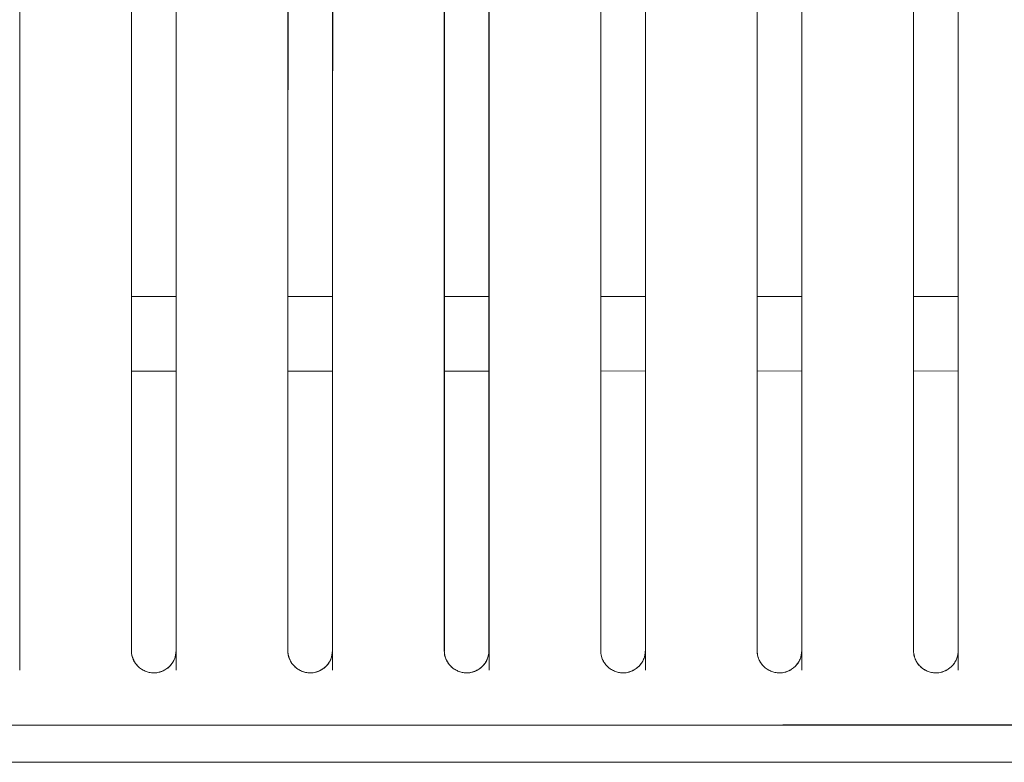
# Model space of a CAD drawing. Header units: millimetres. Extents: x 19 to 844, y 7 to 552.
# Tile 44 of 175: x 113.85 to 124.42, y 340.42 to 348.4. Entities that reach past the tile are written whole.
import ezdxf

# ---------------------------------------------------------------- set-up
doc = ezdxf.new("R2010")
doc.units = ezdxf.units.MM
doc.linetypes.add('PHANTOM', pattern=[12.7, 6.35, -1.27, 1.27, -1.27, 1.27, -1.27])

msp = doc.modelspace()

# ---------------------------------------------------------------- linework, layer by layer
at = {"color": 8, "linetype": 'PHANTOM', "lineweight": 0}
for p, q in [((115.528, 345.424), (115.048, 345.424)), ((117.208, 345.424), (116.728, 345.424)), ((118.888, 345.424), (118.408, 345.424)), ((115.048, 344.624), (115.528, 344.624)), ((116.728, 344.624), (117.208, 344.624)), ((118.408, 344.624), (118.888, 344.624))]:
    msp.add_line(p, q, dxfattribs=at)
at = {"color": 7, "linetype": 'Continuous', "lineweight": 15}
for p, q in [((120.088, 345.424), (120.568, 345.424)), ((120.089, 345.424), (120.089, 341.623)), ((120.089, 345.424), (120.089, 341.623)), ((120.089, 345.424), (120.089, 341.623)), ((120.089, 345.424), (120.089, 341.623)), ((120.569, 341.509), (120.569, 345.424)), ((120.569, 341.509), (120.569, 345.424)), ((120.569, 341.509), (120.569, 345.424)), ((120.569, 341.509), (120.569, 345.424)), ((121.768, 345.424), (122.248, 345.424)), ((121.769, 345.424), (121.769, 341.623)), ((121.769, 345.424), (121.769, 341.623)), ((121.769, 345.424), (121.769, 341.623)), ((121.769, 345.424), (121.769, 341.623)), ((122.249, 341.509), (122.249, 345.424)), ((122.249, 341.509), (122.249, 345.424)), ((122.249, 341.509), (122.249, 345.424)), ((122.249, 341.509), (122.249, 345.424)), ((123.448, 345.424), (123.928, 345.424)), ((123.449, 345.424), (123.449, 341.623)), ((123.449, 345.424), (123.449, 341.623)), ((123.449, 345.424), (123.449, 341.623)), ((123.449, 345.424), (123.449, 341.623)), ((123.929, 341.509), (123.929, 345.424)), ((123.929, 341.509), (123.929, 345.424)), ((123.929, 341.509), (123.929, 345.424)), ((123.929, 341.509), (123.929, 345.424)), ((120.088, 344.624), (120.568, 344.625)), ((120.089, 344.624), (120.089, 341.621)), ((120.569, 341.413), (120.569, 344.626)), ((121.768, 344.624), (122.248, 344.625)), ((121.769, 344.624), (121.769, 341.621)), ((122.249, 341.413), (122.249, 344.626)), ((123.448, 344.624), (123.928, 344.625)), ((123.449, 344.624), (123.449, 341.621)), ((123.929, 341.413), (123.929, 344.626))]:
    msp.add_line(p, q, dxfattribs=at)
for points, knots in [([(115.048, 341.624), (115.048, 344.732), (115.048, 351.758), (115.048, 360.651), (115.048, 366.465), (115.048, 368.424)], [0.3053887, 0.3053887, 0.3053887, 0.3053887, 0.5, 0.75, 0.8776208, 0.8776208, 0.8776208, 0.8776208]), ([(115.048, 368.424), (115.048, 368.102), (115.048, 367.461), (115.048, 366.502), (115.048, 365.551), (115.048, 364.607), (115.048, 363.67), (115.048, 362.74), (115.048, 360.993), (115.048, 358.472), (115.048, 355.111), (115.048, 351.782), (115.048, 349.144), (115.048, 347.264), (115.048, 346.107), (115.048, 344.965), (115.048, 343.838), (115.048, 342.727), (115.048, 341.99), (115.048, 341.624)], [0, 0, 0, 0, 0.036913, 0.073497, 0.109753, 0.145681, 0.181282, 0.216555, 0.251503, 0.379648, 0.501978, 0.6295, 0.751412, 0.794513, 0.836941, 0.8787, 0.919793, 0.960225, 1, 1, 1, 1]), ([(115.528, 341.624), (115.528, 344.729), (115.528, 351.75), (115.528, 360.644), (115.528, 366.46), (115.528, 368.424)], [0.3055106, 0.3055106, 0.3055106, 0.3055106, 0.5, 0.75, 0.8779853, 0.8779853, 0.8779853, 0.8779853]), ([(115.528, 341.624), (115.528, 341.823), (115.528, 342.222), (115.528, 342.822), (115.528, 343.428), (115.528, 344.037), (115.528, 344.651), (115.528, 345.27), (115.528, 345.893), (115.528, 346.521), (115.528, 347.153), (115.528, 347.79), (115.528, 349.32), (115.528, 351.782), (115.528, 355.11), (115.528, 358.472), (115.528, 361.227), (115.528, 363.443), (115.528, 365.084), (115.528, 366.748), (115.528, 367.862), (115.528, 368.424)], [0, 0, 0, 0, 0.0216125, 0.0434206, 0.065425, 0.0876264, 0.1100254, 0.1326228, 0.1554192, 0.1784151, 0.2016112, 0.225008, 0.2486062, 0.3705115, 0.4980499, 0.6203609, 0.7485202, 0.8098793, 0.8722438, 0.9356165, 1, 1, 1, 1]), ([(116.728, 341.624), (116.728, 344.721), (116.728, 351.73), (116.728, 360.624), (116.728, 366.448), (116.728, 368.424)], [0.3058122, 0.3058122, 0.3058122, 0.3058122, 0.5, 0.75, 0.8788871, 0.8788871, 0.8788871, 0.8788871]), ([(116.728, 368.424), (116.728, 368.102), (116.728, 367.461), (116.728, 366.502), (116.728, 365.551), (116.728, 364.606), (116.728, 363.669), (116.728, 362.739), (116.728, 360.993), (116.728, 358.471), (116.728, 355.11), (116.728, 351.782), (116.728, 349.144), (116.728, 347.264), (116.728, 346.107), (116.728, 344.965), (116.728, 343.838), (116.728, 342.727), (116.728, 341.989), (116.728, 341.624)], [0, 0, 0, 0, 0.036914, 0.073496, 0.109747, 0.145667, 0.181257, 0.216518, 0.25145, 0.379619, 0.50191, 0.629454, 0.751363, 0.794484, 0.836928, 0.878697, 0.919796, 0.960229, 1, 1, 1, 1]), ([(117.208, 341.624), (117.208, 344.718), (117.208, 351.722), (117.208, 360.616), (117.208, 366.444), (117.208, 368.424)], [0.3059316, 0.3059316, 0.3059316, 0.3059316, 0.5, 0.75, 0.879244, 0.879244, 0.879244, 0.879244]), ([(117.208, 341.624), (117.208, 341.842), (117.208, 342.282), (117.208, 342.943), (117.208, 343.61), (117.208, 344.282), (117.208, 344.96), (117.208, 345.643), (117.208, 346.332), (117.208, 347.027), (117.208, 347.727), (117.208, 349.299), (117.208, 351.782), (117.208, 355.11), (117.208, 358.471), (117.208, 361.226), (117.208, 363.442), (117.208, 365.084), (117.208, 366.747), (117.208, 367.862), (117.208, 368.424)], [0, 0, 0, 0, 0.023782, 0.047802, 0.072061, 0.096561, 0.121302, 0.146285, 0.171511, 0.196981, 0.222695, 0.248655, 0.370557, 0.498118, 0.620389, 0.748573, 0.809906, 0.872253, 0.935617, 1, 1, 1, 1]), ([(118.408, 341.624), (118.408, 344.71), (118.408, 351.703), (118.408, 360.597), (118.408, 366.432), (118.408, 368.424)], [0.3062268, 0.3062268, 0.3062268, 0.3062268, 0.5, 0.75, 0.8801269, 0.8801269, 0.8801269, 0.8801269]), ([(118.408, 368.424), (118.408, 368.102), (118.408, 367.461), (118.408, 366.502), (118.408, 365.55), (118.408, 364.606), (118.408, 363.669), (118.408, 362.739), (118.408, 360.993), (118.408, 358.471), (118.408, 355.11), (118.408, 351.782), (118.408, 349.144), (118.408, 347.264), (118.408, 346.106), (118.408, 344.964), (118.408, 343.837), (118.408, 342.726), (118.408, 341.989), (118.408, 341.624)], [0, 0, 0, 0, 0.036915, 0.073495, 0.109741, 0.145654, 0.181234, 0.216482, 0.251397, 0.379592, 0.501843, 0.629409, 0.751314, 0.794456, 0.836915, 0.878694, 0.919799, 0.960233, 1, 1, 1, 1]), ([(118.888, 341.624), (118.888, 344.707), (118.888, 351.695), (118.888, 360.59), (118.888, 366.428), (118.888, 368.424)], [0.3063436, 0.3063436, 0.3063436, 0.3063436, 0.5, 0.75, 0.8804762, 0.8804762, 0.8804762, 0.8804762]), ([(118.888, 341.624), (118.888, 341.842), (118.888, 342.282), (118.888, 342.943), (118.888, 343.609), (118.888, 344.282), (118.888, 344.96), (118.888, 345.643), (118.888, 346.332), (118.888, 347.026), (118.888, 347.726), (118.888, 349.299), (118.888, 351.782), (118.888, 355.11), (118.888, 358.471), (118.888, 361.226), (118.888, 363.442), (118.888, 365.083), (118.888, 366.747), (118.888, 367.862), (118.888, 368.424)], [0, 0, 0, 0, 0.023779, 0.047797, 0.072058, 0.09656, 0.121305, 0.146293, 0.171527, 0.197006, 0.222731, 0.248703, 0.370602, 0.498184, 0.620417, 0.748625, 0.809932, 0.872262, 0.935617, 1, 1, 1, 1]), ([(120.088, 341.624), (120.088, 344.699), (120.088, 351.677), (120.088, 360.571), (120.088, 366.416), (120.088, 368.424)], [0.3066324, 0.3066324, 0.3066324, 0.3066324, 0.5, 0.75, 0.88134, 0.88134, 0.88134, 0.88134]), ([(120.088, 368.424), (120.088, 368.102), (120.088, 367.46), (120.088, 366.501), (120.088, 365.55), (120.088, 364.605), (120.088, 363.668), (120.088, 362.739), (120.088, 360.992), (120.088, 358.471), (120.088, 355.109), (120.088, 351.782), (120.088, 349.144), (120.088, 347.263), (120.088, 346.106), (120.088, 344.964), (120.088, 343.837), (120.088, 342.726), (120.088, 341.989), (120.088, 341.624)], [0, 0, 0, 0, 0.036916, 0.073495, 0.109737, 0.145642, 0.181212, 0.216447, 0.251346, 0.379565, 0.501777, 0.629365, 0.751267, 0.794428, 0.836902, 0.878692, 0.919803, 0.960237, 1, 1, 1, 1]), ([(120.568, 341.624), (120.568, 344.696), (120.568, 351.669), (120.568, 360.564), (120.568, 366.412), (120.568, 368.424)], [0.3067467, 0.3067467, 0.3067467, 0.3067467, 0.5, 0.75, 0.8816816, 0.8816816, 0.8816816, 0.8816816]), ([(120.568, 341.624), (120.568, 341.842), (120.568, 342.282), (120.568, 342.942), (120.568, 343.609), (120.568, 344.281), (120.568, 344.959), (120.568, 345.642), (120.568, 346.331), (120.568, 347.026), (120.568, 347.726), (120.568, 349.299), (120.568, 351.782), (120.568, 355.109), (120.568, 358.471), (120.568, 361.226), (120.568, 363.442), (120.568, 365.083), (120.568, 366.747), (120.568, 367.862), (120.568, 368.424)], [0, 0, 0, 0, 0.023776, 0.047793, 0.072054, 0.096558, 0.121307, 0.146301, 0.171542, 0.19703, 0.222765, 0.24875, 0.370645, 0.498249, 0.620442, 0.748675, 0.809956, 0.872269, 0.935616, 1, 1, 1, 1]), ([(121.768, 341.624), (121.768, 344.689), (121.768, 351.651), (121.768, 360.546), (121.768, 366.401), (121.768, 368.424)], [0.307029, 0.307029, 0.307029, 0.307029, 0.5, 0.75, 0.8825261, 0.8825261, 0.8825261, 0.8825261]), ([(121.768, 368.424), (121.768, 368.102), (121.768, 367.46), (121.768, 366.501), (121.768, 365.549), (121.768, 364.605), (121.768, 363.668), (121.768, 362.739), (121.768, 360.992), (121.768, 358.471), (121.768, 355.109), (121.768, 351.782), (121.768, 349.144), (121.768, 347.263), (121.768, 346.105), (121.768, 344.963), (121.768, 343.837), (121.768, 342.726), (121.768, 341.989), (121.768, 341.624)], [0, 0, 0, 0, 0.036918, 0.073496, 0.109734, 0.145632, 0.181192, 0.216413, 0.251296, 0.37954, 0.501713, 0.629322, 0.751221, 0.794401, 0.83689, 0.87869, 0.919806, 0.960241, 1, 1, 1, 1]), ([(122.248, 341.624), (122.248, 344.686), (122.248, 351.644), (122.248, 360.539), (122.248, 366.397), (122.248, 368.424)], [0.3071406, 0.3071406, 0.3071406, 0.3071406, 0.5, 0.75, 0.8828601, 0.8828601, 0.8828601, 0.8828601]), ([(122.248, 341.624), (122.248, 341.842), (122.248, 342.281), (122.248, 342.942), (122.248, 343.609), (122.248, 344.281), (122.248, 344.958), (122.248, 345.642), (122.248, 346.331), (122.248, 347.026), (122.248, 347.726), (122.248, 349.298), (122.248, 351.782), (122.248, 355.109), (122.248, 358.47), (122.248, 361.225), (122.248, 363.441), (122.248, 365.082), (122.248, 366.746), (122.248, 367.862), (122.248, 368.424)], [0, 0, 0, 0, 0.023773, 0.047789, 0.07205, 0.096556, 0.121309, 0.146309, 0.171556, 0.197053, 0.222799, 0.248795, 0.370688, 0.498313, 0.620467, 0.748725, 0.809979, 0.872275, 0.935614, 1, 1, 1, 1]), ([(123.448, 341.624), (123.448, 344.679), (123.448, 351.626), (123.448, 360.521), (123.448, 366.386), (123.448, 368.424)], [0.3074164, 0.3074164, 0.3074164, 0.3074164, 0.5, 0.75, 0.8836851, 0.8836851, 0.8836851, 0.8836851]), ([(123.448, 368.424), (123.448, 368.102), (123.448, 367.46), (123.448, 366.5), (123.448, 365.548), (123.448, 364.604), (123.448, 363.668), (123.448, 362.739), (123.448, 360.992), (123.448, 358.47), (123.448, 355.109), (123.448, 351.782), (123.448, 349.144), (123.448, 347.263), (123.448, 346.105), (123.448, 344.963), (123.448, 343.836), (123.448, 342.726), (123.448, 341.989), (123.448, 341.624)], [0, 0, 0, 0, 0.03692, 0.073497, 0.109731, 0.145623, 0.181172, 0.216381, 0.251248, 0.379516, 0.50165, 0.629281, 0.751176, 0.794375, 0.836878, 0.878688, 0.919809, 0.960245, 1, 1, 1, 1]), ([(123.928, 341.624), (123.928, 344.676), (123.928, 351.619), (123.928, 360.514), (123.928, 366.382), (123.928, 368.424)], [0.3075254, 0.3075254, 0.3075254, 0.3075254, 0.5, 0.75, 0.8840112, 0.8840112, 0.8840112, 0.8840112]), ([(123.928, 341.624), (123.928, 341.842), (123.928, 342.281), (123.928, 342.942), (123.928, 343.608), (123.928, 344.28), (123.928, 344.958), (123.928, 345.641), (123.928, 346.331), (123.928, 347.026), (123.928, 347.726), (123.928, 349.298), (123.928, 351.782), (123.928, 355.109), (123.928, 358.47), (123.928, 361.225), (123.928, 363.441), (123.928, 365.082), (123.928, 366.746), (123.928, 367.861), (123.928, 368.424)], [0, 0, 0, 0, 0.02377, 0.047785, 0.072046, 0.096554, 0.121311, 0.146316, 0.171571, 0.197076, 0.222832, 0.24884, 0.370729, 0.498375, 0.62049, 0.748773, 0.810001, 0.87228, 0.935612, 1, 1, 1, 1]), ([(113.849, 341.508), (113.849, 344.61), (113.849, 351.623), (113.851, 360.495), (113.853, 366.29), (113.854, 368.234)], [0.3050834, 0.3050834, 0.3050834, 0.3050834, 0.5, 0.75, 0.8767002, 0.8767002, 0.8767002, 0.8767002]), ([(113.849, 341.508), (113.849, 344.61), (113.849, 351.623), (113.851, 360.495), (113.853, 366.29), (113.854, 368.234)], [0.3050834, 0.3050834, 0.3050834, 0.3050834, 0.5, 0.75, 0.8767002, 0.8767002, 0.8767002, 0.8767002]), ([(113.849, 341.508), (113.849, 344.61), (113.849, 351.623), (113.851, 360.495), (113.853, 366.29), (113.854, 368.234)], [0.3050834, 0.3050834, 0.3050834, 0.3050834, 0.5, 0.75, 0.8767002, 0.8767002, 0.8767002, 0.8767002]), ([(113.849, 341.508), (113.849, 344.61), (113.849, 351.623), (113.851, 360.495), (113.853, 366.29), (113.854, 368.234)], [0.3050834, 0.3050834, 0.3050834, 0.3050834, 0.5, 0.75, 0.8767002, 0.8767002, 0.8767002, 0.8767002]), ([(115.054, 368.235), (115.053, 365.777), (115.052, 360.875), (115.05, 353.947), (115.049, 347.541), (115.049, 343.58), (115.049, 341.623)], [0, 0, 0, 0, 0.283075, 0.564681, 0.784866, 1, 1, 1, 1]), ([(115.054, 368.235), (115.053, 365.777), (115.052, 360.875), (115.05, 353.947), (115.049, 347.541), (115.049, 343.58), (115.049, 341.623)], [0, 0, 0, 0, 0.283075, 0.564681, 0.784866, 1, 1, 1, 1]), ([(115.054, 368.235), (115.053, 365.777), (115.052, 360.875), (115.05, 353.947), (115.049, 347.541), (115.049, 343.58), (115.049, 341.623)], [0, 0, 0, 0, 0.283075, 0.564681, 0.784866, 1, 1, 1, 1]), ([(115.054, 368.235), (115.053, 365.777), (115.052, 360.875), (115.05, 353.947), (115.049, 347.541), (115.049, 343.58), (115.049, 341.623)], [0, 0, 0, 0, 0.283075, 0.564681, 0.784866, 1, 1, 1, 1]), ([(115.529, 341.508), (115.529, 344.599), (115.529, 351.595), (115.531, 360.468), (115.533, 366.274), (115.534, 368.235)], [0.3055131, 0.3055131, 0.3055131, 0.3055131, 0.5, 0.75, 0.8779853, 0.8779853, 0.8779853, 0.8779853]), ([(115.529, 341.508), (115.529, 344.599), (115.529, 351.595), (115.531, 360.468), (115.533, 366.274), (115.534, 368.235)], [0.3055131, 0.3055131, 0.3055131, 0.3055131, 0.5, 0.75, 0.8779853, 0.8779853, 0.8779853, 0.8779853]), ([(115.529, 341.508), (115.529, 344.599), (115.529, 351.595), (115.531, 360.468), (115.533, 366.274), (115.534, 368.235)], [0.3055131, 0.3055131, 0.3055131, 0.3055131, 0.5, 0.75, 0.8779853, 0.8779853, 0.8779853, 0.8779853]), ([(115.529, 341.508), (115.529, 344.599), (115.529, 351.595), (115.531, 360.468), (115.533, 366.274), (115.534, 368.235)], [0.3055131, 0.3055131, 0.3055131, 0.3055131, 0.5, 0.75, 0.8779853, 0.8779853, 0.8779853, 0.8779853]), ([(116.734, 368.235), (116.733, 365.778), (116.732, 360.875), (116.73, 353.947), (116.729, 347.541), (116.729, 343.58), (116.729, 341.623)], [0, 0, 0, 0, 0.283018, 0.564613, 0.78482, 1, 1, 1, 1]), ([(116.734, 368.235), (116.733, 365.778), (116.732, 360.875), (116.73, 353.947), (116.729, 347.541), (116.729, 343.58), (116.729, 341.623)], [0, 0, 0, 0, 0.283018, 0.564613, 0.78482, 1, 1, 1, 1]), ([(116.734, 368.235), (116.733, 365.778), (116.732, 360.875), (116.73, 353.947), (116.729, 347.541), (116.729, 343.58), (116.729, 341.623)], [0, 0, 0, 0, 0.283018, 0.564613, 0.78482, 1, 1, 1, 1]), ([(116.734, 368.235), (116.733, 365.778), (116.732, 360.875), (116.73, 353.947), (116.729, 347.541), (116.729, 343.58), (116.729, 341.623)], [0, 0, 0, 0, 0.283018, 0.564613, 0.78482, 1, 1, 1, 1]), ([(117.209, 341.508), (117.209, 344.588), (117.209, 351.567), (117.211, 360.441), (117.213, 366.258), (117.214, 368.235)], [0.3059341, 0.3059341, 0.3059341, 0.3059341, 0.5, 0.75, 0.879244, 0.879244, 0.879244, 0.879244]), ([(117.209, 341.508), (117.209, 344.588), (117.209, 351.567), (117.211, 360.441), (117.213, 366.258), (117.214, 368.235)], [0.3059341, 0.3059341, 0.3059341, 0.3059341, 0.5, 0.75, 0.879244, 0.879244, 0.879244, 0.879244]), ([(117.209, 341.508), (117.209, 344.588), (117.209, 351.567), (117.211, 360.441), (117.213, 366.258), (117.214, 368.235)], [0.3059341, 0.3059341, 0.3059341, 0.3059341, 0.5, 0.75, 0.879244, 0.879244, 0.879244, 0.879244]), ([(117.209, 341.508), (117.209, 344.588), (117.209, 351.567), (117.211, 360.441), (117.213, 366.258), (117.214, 368.235)], [0.3059341, 0.3059341, 0.3059341, 0.3059341, 0.5, 0.75, 0.879244, 0.879244, 0.879244, 0.879244]), ([(118.414, 368.236), (118.413, 365.778), (118.411, 360.874), (118.41, 353.947), (118.409, 347.541), (118.409, 343.58), (118.409, 341.623)], [0, 0, 0, 0, 0.282961, 0.564547, 0.784774, 1, 1, 1, 1]), ([(118.414, 368.236), (118.413, 365.778), (118.411, 360.874), (118.41, 353.947), (118.409, 347.541), (118.409, 343.58), (118.409, 341.623)], [0, 0, 0, 0, 0.282961, 0.564547, 0.784774, 1, 1, 1, 1]), ([(118.414, 368.236), (118.413, 365.778), (118.411, 360.874), (118.41, 353.947), (118.409, 347.541), (118.409, 343.58), (118.409, 341.623)], [0, 0, 0, 0, 0.2829609, 0.5645466, 0.7847741, 1, 1, 1, 1]), ([(118.414, 368.236), (118.413, 365.778), (118.411, 360.874), (118.41, 353.947), (118.409, 347.541), (118.409, 343.58), (118.409, 341.623)], [0, 0, 0, 0, 0.2829609, 0.5645466, 0.7847741, 1, 1, 1, 1]), ([(118.889, 341.509), (118.889, 344.578), (118.889, 351.541), (118.891, 360.415), (118.893, 366.243), (118.894, 368.236)], [0.3063461, 0.3063461, 0.3063461, 0.3063461, 0.5, 0.75, 0.8804762, 0.8804762, 0.8804762, 0.8804762]), ([(118.889, 341.509), (118.889, 344.578), (118.889, 351.541), (118.891, 360.415), (118.893, 366.243), (118.894, 368.236)], [0.3063461, 0.3063461, 0.3063461, 0.3063461, 0.5, 0.75, 0.8804762, 0.8804762, 0.8804762, 0.8804762]), ([(118.889, 341.509), (118.889, 344.578), (118.889, 351.541), (118.891, 360.415), (118.893, 366.243), (118.894, 368.236)], [0.3063461, 0.3063461, 0.3063461, 0.3063461, 0.5, 0.75, 0.8804762, 0.8804762, 0.8804762, 0.8804762]), ([(118.889, 341.509), (118.889, 344.578), (118.889, 351.541), (118.891, 360.415), (118.893, 366.243), (118.894, 368.236)], [0.3063461, 0.3063461, 0.3063461, 0.3063461, 0.5, 0.75, 0.8804762, 0.8804762, 0.8804762, 0.8804762]), ([(113.849, 341.412), (113.849, 344.502), (113.85, 351.493), (113.854, 360.348), (113.858, 366.135), (113.859, 368.077)], [0.3050834, 0.3050834, 0.3050834, 0.3050834, 0.5, 0.75, 0.8767002, 0.8767002, 0.8767002, 0.8767002]), ([(115.059, 368.077), (115.057, 365.623), (115.054, 360.729), (115.051, 353.815), (115.05, 347.457), (115.049, 343.54), (115.049, 341.621)], [0, 0, 0, 0, 0.2842903, 0.5669699, 0.7878507, 1, 1, 1, 1]), ([(115.529, 341.412), (115.529, 344.491), (115.53, 351.465), (115.534, 360.321), (115.538, 366.119), (115.539, 368.077)], [0.3055131, 0.3055131, 0.3055131, 0.3055131, 0.5, 0.75, 0.8779853, 0.8779853, 0.8779853, 0.8779853]), ([(116.739, 368.078), (116.737, 365.624), (116.734, 360.73), (116.731, 353.815), (116.73, 347.457), (116.729, 343.54), (116.729, 341.621)], [0, 0, 0, 0, 0.284232, 0.566901, 0.787803, 1, 1, 1, 1]), ([(117.209, 341.412), (117.209, 344.48), (117.21, 351.438), (117.214, 360.295), (117.217, 366.104), (117.219, 368.078)], [0.3059341, 0.3059341, 0.3059341, 0.3059341, 0.5, 0.75, 0.879244, 0.879244, 0.879244, 0.879244]), ([(118.419, 368.079), (118.417, 365.625), (118.414, 360.73), (118.411, 353.815), (118.41, 347.458), (118.409, 343.54), (118.409, 341.621)], [0, 0, 0, 0, 0.2841746, 0.5668332, 0.787756, 1, 1, 1, 1]), ([(118.889, 341.412), (118.889, 344.47), (118.89, 351.412), (118.894, 360.269), (118.897, 366.089), (118.899, 368.079)], [0.3063461, 0.3063461, 0.3063461, 0.3063461, 0.5, 0.75, 0.8804762, 0.8804762, 0.8804762, 0.8804762]), ([(115.048, 341.624), (115.049, 341.613), (115.049, 341.592), (115.055, 341.561), (115.065, 341.532), (115.079, 341.504), (115.097, 341.478), (115.121, 341.451), (115.154, 341.424), (115.195, 341.402), (115.239, 341.387), (115.286, 341.382), (115.333, 341.386), (115.378, 341.4), (115.42, 341.422), (115.469, 341.462), (115.519, 341.528), (115.525, 341.592), (115.528, 341.624)], [0, 0, 0, 0, 0.043768, 0.085874, 0.127018, 0.167951, 0.209433, 0.252197, 0.31434, 0.375439, 0.436413, 0.497298, 0.558581, 0.620031, 0.682257, 0.74584, 0.871787, 1, 1, 1, 1]), ([(115.528, 341.624), (115.528, 341.614), (115.527, 341.594), (115.522, 341.566), (115.514, 341.541), (115.504, 341.518), (115.493, 341.498), (115.481, 341.48), (115.469, 341.465), (115.438, 341.433), (115.379, 341.395), (115.286, 341.378), (115.193, 341.397), (115.118, 341.447), (115.063, 341.525), (115.048, 341.588), (115.048, 341.624), (115.048, 341.624)], [0, 0, 0, 0, 0.041009, 0.079466, 0.115371, 0.148727, 0.179533, 0.207793, 0.233509, 0.256686, 0.384616, 0.504183, 0.622236, 0.748217, 0.854233, 0.999955, 1, 1, 1, 1]), ([(116.728, 341.624), (116.729, 341.613), (116.729, 341.592), (116.735, 341.561), (116.745, 341.532), (116.759, 341.504), (116.777, 341.478), (116.801, 341.451), (116.834, 341.424), (116.875, 341.402), (116.919, 341.387), (116.966, 341.382), (117.013, 341.386), (117.058, 341.4), (117.1, 341.422), (117.149, 341.462), (117.199, 341.528), (117.205, 341.592), (117.208, 341.624)], [0, 0, 0, 0, 0.043768, 0.085874, 0.127019, 0.167952, 0.209435, 0.252199, 0.314344, 0.375445, 0.436421, 0.497308, 0.558591, 0.620041, 0.682268, 0.745849, 0.871793, 1, 1, 1, 1]), ([(117.208, 341.624), (117.208, 341.614), (117.207, 341.594), (117.202, 341.566), (117.194, 341.541), (117.184, 341.518), (117.173, 341.498), (117.161, 341.48), (117.149, 341.465), (117.118, 341.433), (117.059, 341.395), (116.966, 341.378), (116.873, 341.397), (116.798, 341.447), (116.743, 341.525), (116.728, 341.588), (116.728, 341.624), (116.728, 341.624)], [0, 0, 0, 0, 0.041008, 0.079464, 0.115369, 0.148723, 0.179529, 0.207788, 0.233503, 0.256678, 0.384607, 0.504175, 0.622232, 0.748216, 0.854232, 0.999956, 1, 1, 1, 1]), ([(118.408, 341.624), (118.409, 341.613), (118.409, 341.592), (118.415, 341.561), (118.425, 341.532), (118.439, 341.504), (118.457, 341.478), (118.481, 341.451), (118.514, 341.424), (118.555, 341.402), (118.599, 341.387), (118.646, 341.382), (118.693, 341.386), (118.738, 341.4), (118.78, 341.422), (118.829, 341.462), (118.879, 341.528), (118.885, 341.592), (118.888, 341.624)], [0, 0, 0, 0, 0.043769, 0.085875, 0.12702, 0.167953, 0.209436, 0.252202, 0.314349, 0.375451, 0.436429, 0.497317, 0.5586, 0.620052, 0.682278, 0.745858, 0.871799, 1, 1, 1, 1]), ([(118.888, 341.624), (118.888, 341.614), (118.887, 341.594), (118.882, 341.566), (118.874, 341.541), (118.864, 341.518), (118.853, 341.498), (118.841, 341.48), (118.829, 341.465), (118.798, 341.433), (118.739, 341.395), (118.646, 341.378), (118.553, 341.397), (118.478, 341.447), (118.423, 341.525), (118.408, 341.588), (118.408, 341.624), (118.408, 341.624)], [0, 0, 0, 0, 0.0410074, 0.0794627, 0.1153665, 0.1487199, 0.1795245, 0.2077822, 0.233496, 0.2566697, 0.3845983, 0.5041668, 0.6222273, 0.7482141, 0.8542312, 0.9999564, 1, 1, 1, 1]), ([(120.088, 341.624), (120.089, 341.613), (120.089, 341.592), (120.095, 341.561), (120.105, 341.532), (120.119, 341.504), (120.137, 341.478), (120.161, 341.451), (120.194, 341.424), (120.235, 341.402), (120.279, 341.387), (120.326, 341.382), (120.373, 341.386), (120.418, 341.4), (120.46, 341.422), (120.509, 341.462), (120.559, 341.528), (120.565, 341.592), (120.568, 341.624)], [0, 0, 0, 0, 0.0437688, 0.0858753, 0.1270203, 0.167954, 0.2094379, 0.2522045, 0.314353, 0.3754578, 0.4364364, 0.4973258, 0.5586097, 0.6200619, 0.6822873, 0.7458669, 0.8718052, 1, 1, 1, 1]), ([(120.088, 341.624), (120.089, 341.613), (120.09, 341.592), (120.096, 341.561), (120.108, 341.527), (120.127, 341.49), (120.167, 341.442), (120.233, 341.397), (120.326, 341.378), (120.42, 341.395), (120.487, 341.44), (120.528, 341.488), (120.551, 341.53), (120.566, 341.576), (120.567, 341.608), (120.568, 341.624)], [0, 0, 0, 0, 0.042601, 0.08496, 0.127779, 0.190574, 0.252897, 0.375448, 0.496702, 0.618809, 0.743884, 0.807285, 0.871079, 0.93554, 1, 1, 1, 1]), ([(121.768, 341.624), (121.769, 341.613), (121.769, 341.592), (121.775, 341.561), (121.785, 341.532), (121.799, 341.504), (121.817, 341.478), (121.841, 341.451), (121.874, 341.424), (121.915, 341.402), (121.959, 341.387), (122.006, 341.382), (122.053, 341.386), (122.098, 341.4), (122.14, 341.422), (122.189, 341.462), (122.239, 341.528), (122.245, 341.592), (122.248, 341.624)], [0, 0, 0, 0, 0.043769, 0.085876, 0.127021, 0.167955, 0.20944, 0.252207, 0.314363, 0.375464, 0.43645, 0.497335, 0.558619, 0.620072, 0.682297, 0.745876, 0.871811, 1, 1, 1, 1]), ([(121.768, 341.624), (121.769, 341.613), (121.77, 341.592), (121.776, 341.561), (121.788, 341.527), (121.807, 341.49), (121.847, 341.442), (121.913, 341.397), (122.006, 341.378), (122.1, 341.395), (122.167, 341.44), (122.208, 341.488), (122.231, 341.53), (122.246, 341.576), (122.247, 341.608), (122.248, 341.624)], [0, 0, 0, 0, 0.042601, 0.084959, 0.127779, 0.190574, 0.252899, 0.375454, 0.49671, 0.618818, 0.743891, 0.807292, 0.871084, 0.935542, 1, 1, 1, 1]), ([(123.448, 341.624), (123.449, 341.613), (123.449, 341.592), (123.455, 341.561), (123.465, 341.532), (123.479, 341.504), (123.497, 341.478), (123.521, 341.451), (123.554, 341.424), (123.595, 341.402), (123.639, 341.387), (123.686, 341.382), (123.733, 341.386), (123.778, 341.4), (123.82, 341.422), (123.869, 341.462), (123.919, 341.528), (123.925, 341.592), (123.928, 341.624)], [0, 0, 0, 0, 0.0437694, 0.0858764, 0.1270219, 0.1679563, 0.2094415, 0.2522101, 0.3143678, 0.3754708, 0.4364571, 0.4973436, 0.5586283, 0.6200816, 0.6823063, 0.745884, 0.8718168, 1, 1, 1, 1]), ([(123.448, 341.624), (123.449, 341.613), (123.45, 341.592), (123.456, 341.561), (123.468, 341.527), (123.487, 341.49), (123.527, 341.442), (123.593, 341.397), (123.686, 341.378), (123.78, 341.395), (123.847, 341.44), (123.888, 341.488), (123.911, 341.53), (123.926, 341.576), (123.927, 341.608), (123.928, 341.624)], [0, 0, 0, 0, 0.042601, 0.084959, 0.127779, 0.190575, 0.252901, 0.375459, 0.496718, 0.618826, 0.743898, 0.807298, 0.871088, 0.935545, 1, 1, 1, 1]), ([(270.648, 340.824), (263.514, 340.824), (249.514, 340.824), (221.514, 340.827), (186.648, 340.828), (151.783, 340.827), (123.783, 340.824), (109.783, 340.824), (102.648, 340.824)], [0, 0, 0, 0, 0.127406, 0.25, 0.5, 0.75, 0.872594, 1, 1, 1, 1]), ([(270.648, 340.824), (266.83, 340.824), (258.345, 340.824), (244.345, 340.824), (226.256, 340.824), (206.741, 340.824), (186.648, 340.824), (166.556, 340.824), (144.601, 340.824), (122.694, 340.824), (108.694, 340.824), (102.648, 340.824)], [0, 0, 0, 0, 0.0681817, 0.1515151, 0.25, 0.3912036, 0.5, 0.6087962, 0.75, 0.8920454, 1, 1, 1, 1]), ([(102.648, 340.424), (130.648, 340.424), (158.648, 340.424), (214.648, 340.424), (242.648, 340.424), (270.648, 340.424)], [0, 0, 0, 0, 0.5, 0.5, 1, 1, 1, 1])]:
    msp.add_open_spline(points, degree=3, knots=knots, dxfattribs=at)

doc.saveas('drawing.dxf')
